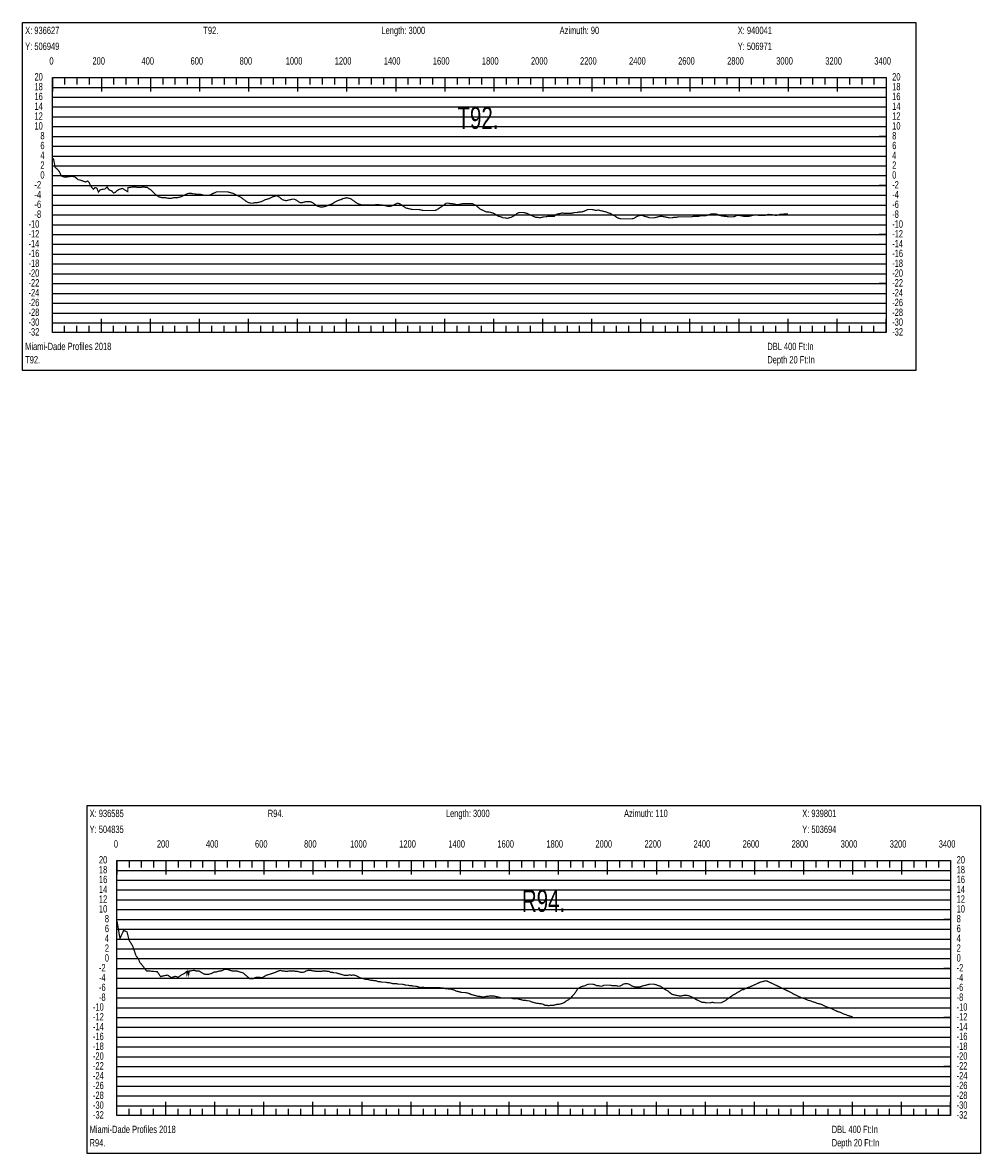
# Model space of a CAD drawing. Header units: inches. Extents: x 471865 to 538526, y 1054316 to 1102451.
# Tile 79 of 114: x 516486 to 520392, y 1062778 to 1067388. Entities that reach past the tile are written whole.
import ezdxf

# ---------------------------------------------------------------- set-up
doc = ezdxf.new("R2010")
doc.units = ezdxf.units.IN
doc.header["$MEASUREMENT"] = 0
for name, color, linetype in [('LABELS', 7, 'Continuous'), ('X_Gr1', 7, 'Continuous'), ('XSECTION', 7, 'Continuous')]:
    doc.layers.add(name, color=color, linetype=linetype)
doc.styles.get("Standard").update_dxf_attribs({"font": 'arial.ttf'})

msp = doc.modelspace()

# ---------------------------------------------------------------- linework, layer by layer
at = {"layer": 'X_Gr1', "color": 6, "linetype": 'Continuous', "lineweight": 18, "true_color": 0xff00ff, "transparency": 33554687, "const_width": 5}
for points in [[(516608.6, 1066830.8), (516608.6, 1066830.8), (516612.5, 1066832.1), (516619.1, 1066797.1), (516624.9, 1066793.8), (516636.3, 1066780.5), (516644, 1066763.2), (516657.5, 1066758.1), (516668.1, 1066759.1), (516686.9, 1066761.7), (516700.2, 1066758.9), (516712.5, 1066747.3), (516719, 1066747.2), (516730.3, 1066742.7), (516743.4, 1066738.6), (516752, 1066742.5), (516758.5, 1066734.8), (516763, 1066722.9), (516775.1, 1066708.6), (516781.2, 1066715.5), (516789.4, 1066713.5), (516795.2, 1066697.3), (516803, 1066706.6), (516813, 1066708.8), (516821.3, 1066709.2), (516830.5, 1066718.5), (516838.5, 1066706.6), (516849.8, 1066702.2), (516857.1, 1066693.7), (516862.1, 1066694.7), (516872.8, 1066704.1), (516882.5, 1066709.2), (516894.1, 1066712.1), (516904.1, 1066705.2), (516915.1, 1066698.9), (516915.8, 1066715.2), (516920.6, 1066715.9), (516925.5, 1066716.6), (516930.5, 1066717.3), (516935.8, 1066718.2), (516942, 1066718.2), (516948.3, 1066718.2), (516954.7, 1066716.2), (516961.2, 1066716.2), (516968, 1066716.2), (516974.5, 1066718.2), (516981, 1066718.2), (516987.9, 1066716.2), (516994.9, 1066716.2), (517002.2, 1066710.2), (517009.5, 1066706.2), (517017.1, 1066698.2), (517024.9, 1066690.2), (517032.7, 1066684.2), (517040.5, 1066678.2), (517048, 1066676.2), (517055.3, 1066674.2), (517062.6, 1066674.2), (517070.1, 1066674.2), (517077.9, 1066672.2), (517085.8, 1066672.2), (517093.7, 1066672.2), (517101.6, 1066674.2), (517109.2, 1066674.2), (517117.1, 1066674.2), (517124.9, 1066676.2), (517132.8, 1066678.2), (517140.5, 1066682.2), (517148.4, 1066686.2), (517156.7, 1066690.2), (517164.9, 1066692.2), (517172.9, 1066692.2), (517180.5, 1066690.2), (517187.8, 1066690.2), (517195.2, 1066688.2), (517202.7, 1066688.2), (517210.5, 1066688.2), (517218.4, 1066686.2), (517226.1, 1066684.2), (517233.8, 1066684.2), (517241.3, 1066684.2), (517248.8, 1066684.2), (517256.1, 1066688.2), (517263, 1066692.2), (517269.9, 1066694.2), (517276.9, 1066698.2), (517284.1, 1066698.2), (517291.7, 1066698.2), (517299.3, 1066698.2), (517307, 1066698.2), (517314.5, 1066698.2), (517321.9, 1066698.2), (517329.1, 1066696.2), (517336.5, 1066694.2), (517344.2, 1066692.2), (517352.1, 1066688.2), (517360, 1066684.2), (517368, 1066680.2), (517376, 1066676.2), (517384, 1066670.2), (517391.8, 1066664.2), (517399.6, 1066658.2), (517407.8, 1066654.2), (517416.3, 1066652.2), (517425.1, 1066652.2), (517433.9, 1066654.2), (517442.8, 1066654.2), (517451.5, 1066656.2), (517459.8, 1066658.2), (517467.7, 1066662.2), (517475.2, 1066666.2), (517482.7, 1066668.2), (517490.3, 1066670.2), (517498.2, 1066674.2), (517506.4, 1066678.2), (517514.6, 1066680.2), (517522.8, 1066682.2), (517530.9, 1066678.2), (517538.5, 1066672.2), (517545.7, 1066666.2), (517552.7, 1066664.2), (517560.2, 1066662.2), (517568.5, 1066664.2), (517577.3, 1066666.2), (517586.2, 1066668.2), (517594.7, 1066668.2), (517602.9, 1066664.2), (517610.9, 1066658.2), (517618.6, 1066654.2), (517626.1, 1066654.2), (517633.5, 1066656.2), (517641.6, 1066658.2), (517650.5, 1066658.2), (517659.7, 1066658.2), (517668.6, 1066654.2), (517676.9, 1066648.2), (517685.1, 1066642.2), (517693.3, 1066638.2), (517701.5, 1066636.2), (517709.4, 1066636.2), (517717.3, 1066638.2), (517725.3, 1066640.2), (517733.6, 1066644.2), (517742, 1066646.2), (517750.4, 1066650.2), (517758.8, 1066656.2), (517767.2, 1066660.2), (517775.6, 1066664.2), (517783.7, 1066666.2), (517791.8, 1066670.2), (517799.8, 1066672.2), (517807.9, 1066674.2), (517816.1, 1066672.2), (517824.2, 1066670.2), (517832.4, 1066664.2), (517840.7, 1066658.2), (517849, 1066652.2), (517857.2, 1066648.2), (517864.8, 1066646.2), (517872, 1066644.2), (517879.4, 1066644.2), (517887.1, 1066644.2), (517895.4, 1066644.2), (517904, 1066644.2), (517912.3, 1066644.2), (517920.3, 1066644.2), (517928.5, 1066646.2), (517936.8, 1066646.2), (517945.4, 1066644.2), (517954.1, 1066644.2), (517963.2, 1066642.2), (517972.5, 1066640.2), (517981.5, 1066638.2), (517990, 1066640.2), (517998.2, 1066644.2), (518006.3, 1066648.2), (518014.5, 1066652.2), (518023.1, 1066650.2), (518031.9, 1066644.2), (518040.7, 1066638.2), (518049.6, 1066632.2), (518058.6, 1066630.2), (518067.2, 1066628.2), (518075.7, 1066626.2), (518084.1, 1066626.2), (518092.9, 1066626.2), (518101.8, 1066626.2), (518110.8, 1066624.2), (518119.4, 1066622.2), (518127.7, 1066622.2), (518136.1, 1066622.2), (518144.4, 1066622.2), (518152.5, 1066622.2), (518160.5, 1066622.2), (518168.5, 1066622.2), (518176.9, 1066626.2), (518182.8, 1066630.1), (518188.7, 1066634), (518194.6, 1066637.8), (518200.5, 1066641.7), (518204.4, 1066644.2), (518213.2, 1066652.2), (518221.7, 1066652.2), (518230.2, 1066650.2), (518238.8, 1066650.2), (518247.3, 1066648.2), (518255.6, 1066646.2), (518263.9, 1066646.2), (518272.6, 1066648.2), (518281.6, 1066650.2), (518291, 1066650.2), (518300.6, 1066650.2), (518309.9, 1066650.2), (518319, 1066650.2), (518327.6, 1066646.2), (518335.7, 1066642.2), (518351.5, 1066628.2), (518357.4, 1066625.5), (518363.3, 1066622.8), (518369.2, 1066620.1), (518375.1, 1066617.4), (518377.7, 1066616.2), (518386.2, 1066616.2), (518394.6, 1066614.2), (518403.1, 1066612.2), (518411.6, 1066608.2), (518420, 1066602.2), (518428.3, 1066598.2), (518436.8, 1066596.2), (518445.5, 1066592.2), (518454.1, 1066592.2), (518462.6, 1066590.2), (518470.5, 1066592.2), (518477.7, 1066594.2), (518493.3, 1066602.2), (518502.4, 1066610.2), (518511.7, 1066614.2), (518520.4, 1066614.2), (518528.6, 1066614.2), (518536.1, 1066612.2), (518543.6, 1066610.2), (518551.8, 1066606.2), (518560.6, 1066602.2), (518569.6, 1066598.2), (518578.3, 1066594.2), (518587, 1066594.2), (518595.5, 1066592.2), (518603.5, 1066594.2), (518611.1, 1066596.2), (518618.8, 1066596.2), (518627.2, 1066598.2), (518636.1, 1066598.2), (518645.3, 1066598.2), (518654.4, 1066598.2), (518662.6, 1066606.2), (518668.5, 1066607.7), (518674.4, 1066609.1), (518680.3, 1066610.5), (518686.2, 1066611.9), (518687.4, 1066612.2), (518696.7, 1066610.2), (518705.6, 1066610.2), (518714.1, 1066610.2), (518722.2, 1066610.2), (518730.3, 1066612.2), (518738.9, 1066614.2), (518747.6, 1066614.2), (518756.3, 1066616.2), (518764.9, 1066616.2), (518773.4, 1066618.2), (518782.1, 1066622.2), (518791, 1066626.2), (518799.9, 1066626.2), (518808.5, 1066626.2), (518816.8, 1066624.2), (518825.1, 1066622.2), (518833.3, 1066624.2), (518841.5, 1066622.2), (518849.3, 1066620.2), (518857.4, 1066618.2), (518866, 1066616.2), (518874.8, 1066612.2), (518883.5, 1066610.2), (518892.1, 1066604.2), (518900.6, 1066600.2), (518909.2, 1066594.2), (518917.4, 1066590.2), (518925.4, 1066588.2), (518933.4, 1066588.2), (518942, 1066588.2), (518951.4, 1066588.2), (518961.2, 1066588.2), (518970.8, 1066588.2), (518979.8, 1066590.2), (518988.1, 1066596.2), (518996.3, 1066600.2), (519004.4, 1066602.2), (519013.1, 1066602.2), (519022.3, 1066598.2), (519032.1, 1066596.2), (519042.2, 1066592.2), (519052, 1066592.2), (519061.1, 1066592.2), (519069.4, 1066594.2), (519077.3, 1066596.2), (519085.5, 1066598.2), (519094.5, 1066598.2), (519104.3, 1066596.2), (519114.3, 1066594.2), (519124, 1066592.2), (519133.3, 1066592.2), (519142.1, 1066594.2), (519150.9, 1066594.2), (519159.8, 1066596.2), (519169, 1066596.2), (519178.6, 1066596.2), (519188, 1066596.2), (519197.1, 1066596.2), (519205.5, 1066596.2), (519213.4, 1066596.2), (519221.7, 1066598.2), (519230.7, 1066598.2), (519240.4, 1066598.2), (519250.2, 1066600.2), (519259.6, 1066600.2), (519268.5, 1066600.2), (519276.8, 1066602.2), (519285, 1066604.2), (519293.6, 1066608.2), (519302.4, 1066608.2), (519311.3, 1066608.2), (519319.8, 1066606.2), (519328.2, 1066602.2), (519336.6, 1066600.2), (519350.5, 1066598.2), (519355.5, 1066598.2), (519365.5, 1066596.2), (519374.9, 1066596.2), (519383.2, 1066596.2), (519390.9, 1066598.2), (519399, 1066602.2), (519408.1, 1066602.2), (519418.1, 1066600.2), (519428.1, 1066598.2), (519442.1, 1066598.2), (519446.4, 1066598.2), (519454.5, 1066600.2), (519462.5, 1066602.2), (519470.9, 1066604.2), (519479.4, 1066604.2), (519488.2, 1066602.2), (519497, 1066602.2), (519505.4, 1066602.2), (519512.9, 1066602.2), (519519.9, 1066604.2), (519527.9, 1066606.2), (519547.8, 1066604.2), (519558, 1066602.2), (519570.4, 1066604.2), (519574.1, 1066606.2), (519581.6, 1066606.2), (519594.4, 1066608.2), (519599.1, 1066608.2), (519607.6, 1066608.2)], [(516871.4, 1063724.8), (516871.4, 1063724.8), (516883.2, 1063654.2), (516898.5, 1063686.9), (516912.1, 1063680.4), (516920.4, 1063646.9), (516935.1, 1063623.3), (516949.2, 1063582.2), (516958.4, 1063571.2), (516963.7, 1063557.3), (516977.6, 1063540.4), (516992.1, 1063520.8), (517006.2, 1063520.8), (517019.2, 1063519.5), (517035.4, 1063518.6), (517048.8, 1063498.3), (517064, 1063502.3), (517077.9, 1063504.5), (517092.9, 1063494.1), (517107.9, 1063499.5), (517120.9, 1063495.8), (517132.5, 1063504.4), (517144.7, 1063510.3), (517155.2, 1063519.1), (517156.5, 1063507.4), (517160.3, 1063519.9), (517163.5, 1063506.9), (517165.4, 1063520.8), (517170.5, 1063521.6), (517175.7, 1063522.4), (517181.2, 1063523.6), (517187.1, 1063523.6), (517193.1, 1063521.6), (517199.2, 1063521.6), (517205.3, 1063521.6), (517211.5, 1063517.6), (517217.9, 1063513.6), (517224.3, 1063509.6), (517230.8, 1063507.6), (517237.4, 1063507.6), (517244.2, 1063507.6), (517251, 1063509.6), (517257.6, 1063511.6), (517264.2, 1063515.6), (517270.6, 1063517.6), (517277, 1063517.6), (517283.3, 1063519.6), (517289.5, 1063521.6), (517295.7, 1063521.6), (517301.9, 1063523.6), (517308.2, 1063527.6), (517314.6, 1063527.6), (517321.1, 1063527.6), (517327.4, 1063525.6), (517333.6, 1063523.6), (517339.8, 1063521.6), (517346, 1063521.6), (517352.1, 1063521.6), (517358.2, 1063521.6), (517364.7, 1063519.6), (517371.3, 1063517.6), (517378.2, 1063515.6), (517385.2, 1063513.6), (517392.1, 1063507.6), (517399, 1063501.6), (517405.9, 1063495.6), (517412.8, 1063489.6), (517419.7, 1063489.6), (517426.3, 1063489.6), (517432.9, 1063493.6), (517439.5, 1063495.6), (517446.1, 1063495.6), (517452.9, 1063495.6), (517459.5, 1063493.6), (517466.2, 1063495.6), (517472.8, 1063499.6), (517479.3, 1063503.6), (517485.7, 1063505.6), (517492.2, 1063507.6), (517498.6, 1063509.6), (517504.9, 1063511.6), (517511.2, 1063513.6), (517517.7, 1063515.6), (517524.2, 1063519.6), (517530.8, 1063521.6), (517537.4, 1063523.6), (517544.3, 1063521.6), (517551.5, 1063521.6), (517558.6, 1063519.6), (517565.7, 1063519.6), (517572.7, 1063521.6), (517579.6, 1063521.6), (517586.5, 1063521.6), (517593.4, 1063521.6), (517600.4, 1063519.6), (517607.4, 1063519.6), (517614.6, 1063517.6), (517621.8, 1063515.6), (517628.8, 1063515.6), (517635.8, 1063517.6), (517642.7, 1063521.6), (517649.6, 1063523.6), (517656.2, 1063523.6), (517662.8, 1063523.6), (517669.5, 1063521.6), (517676.4, 1063521.6), (517683.5, 1063519.6), (517690.3, 1063519.6), (517697.1, 1063519.6), (517703.8, 1063519.6), (517710.3, 1063521.6), (517716.7, 1063521.6), (517722.9, 1063521.6), (517729.3, 1063519.6), (517736, 1063519.6), (517743, 1063515.6), (517750.2, 1063515.6), (517757.5, 1063513.6), (517764.6, 1063513.6), (517771.6, 1063511.6), (517778.3, 1063509.6), (517785, 1063507.6), (517791.8, 1063505.6), (517798.7, 1063503.6), (517805.8, 1063503.6), (517813, 1063503.6), (517820.3, 1063505.6), (517827.6, 1063503.6), (517834.6, 1063505.6), (517841.3, 1063503.6), (517847.9, 1063501.6), (517854.9, 1063497.6), (517862.2, 1063493.6), (517869.5, 1063491.6), (517876.9, 1063489.6), (517884.2, 1063487.6), (517891.4, 1063487.6), (517898.5, 1063485.6), (517905.5, 1063483.6), (517912.7, 1063483.6), (517920.1, 1063481.6), (517927.8, 1063481.6), (517935.9, 1063477.6), (517944, 1063477.6), (517951.8, 1063475.6), (517959.3, 1063475.6), (517966.8, 1063475.6), (517974.2, 1063473.6), (517981.5, 1063473.6), (517988.8, 1063471.6), (517996.2, 1063469.6), (518003.8, 1063469.6), (518011.3, 1063469.6), (518018.8, 1063467.6), (518026.4, 1063467.6), (518034.2, 1063467.6), (518042.1, 1063465.6), (518049.9, 1063463.6), (518057.4, 1063463.6), (518064.7, 1063461.6), (518072.2, 1063461.6), (518079.9, 1063459.6), (518087.6, 1063459.6), (518095.4, 1063457.6), (518103, 1063455.6), (518110.3, 1063453.6), (518117.5, 1063455.6), (518124.8, 1063453.6), (518132.3, 1063453.6), (518140.4, 1063453.6), (518148.5, 1063453.6), (518156.4, 1063453.6), (518163.8, 1063453.6), (518170.8, 1063453.6), (518178.2, 1063453.6), (518186, 1063453.6), (518194, 1063451.6), (518202.1, 1063451.6), (518209.7, 1063449.6), (518217.1, 1063449.6), (518224.4, 1063447.6), (518231.6, 1063447.6), (518238.9, 1063445.6), (518246.1, 1063443.6), (518253.7, 1063439.6), (518261.8, 1063437.6), (518270, 1063435.6), (518277.7, 1063433.6), (518284.5, 1063433.6), (518291.5, 1063433.6), (518299.1, 1063431.6), (518307.1, 1063429.6), (518315.1, 1063425.6), (518322.8, 1063423.6), (518330.5, 1063421.6), (518337.8, 1063419.6), (518345, 1063417.6), (518352.5, 1063417.6), (518360.5, 1063415.6), (518368.8, 1063415.6), (518376.6, 1063417.6), (518383.6, 1063417.6), (518390.5, 1063419.6), (518397.9, 1063419.6), (518406.2, 1063419.6), (518415, 1063417.6), (518423.4, 1063415.6), (518431, 1063413.6), (518438.1, 1063411.6), (518445.1, 1063411.6), (518452, 1063411.6), (518459.1, 1063411.6), (518466.5, 1063411.6), (518474.3, 1063411.6), (518482.3, 1063409.6), (518490.1, 1063407.6), (518497.8, 1063407.6), (518505.7, 1063407.6), (518513.6, 1063405.6), (518521.5, 1063403.6), (518529.2, 1063401.6), (518536.8, 1063401.6), (518544.6, 1063399.6), (518552.4, 1063399.6), (518559.9, 1063395.6), (518567.2, 1063393.6), (518574.5, 1063391.6), (518581.7, 1063389.6), (518588.4, 1063389.6), (518594.9, 1063387.6), (518601.5, 1063387.6), (518608.6, 1063385.6), (518616.2, 1063381.6), (518623.6, 1063381.6), (518631, 1063379.6), (518638.1, 1063381.6), (518644.9, 1063381.6), (518651.9, 1063381.6), (518658.7, 1063383.6), (518666.2, 1063385.6), (518673.9, 1063385.6), (518681.6, 1063387.6), (518688.9, 1063389.6), (518696.1, 1063393.6), (518703.7, 1063399.6), (518711.4, 1063403.6), (518719.1, 1063409.6), (518726.7, 1063417.6), (518734.2, 1063425.6), (518741.7, 1063435.6), (518749.1, 1063447.6), (518756.6, 1063453.6), (518764.5, 1063457.6), (518772.4, 1063459.6), (518780.2, 1063461.6), (518787.5, 1063465.6), (518794.9, 1063467.6), (518802.4, 1063467.6), (518810.3, 1063467.6), (518818.7, 1063465.6), (518826.8, 1063461.6), (518834.4, 1063461.6), (518841.9, 1063459.6), (518849.2, 1063459.6), (518856.7, 1063463.6), (518864.6, 1063463.6), (518872.8, 1063463.6), (518881.2, 1063463.6), (518889.3, 1063461.6), (518897.5, 1063461.6), (518905.8, 1063461.6), (518914, 1063459.6), (518922, 1063459.6), (518929.3, 1063463.6), (518936.1, 1063467.6), (518943.5, 1063469.6), (518951.3, 1063469.6), (518959.7, 1063467.6), (518968.3, 1063461.6), (518977.4, 1063457.6), (518986.5, 1063455.6), (518995.1, 1063455.6), (519003.4, 1063455.6), (519011.6, 1063459.6), (519019.8, 1063461.6), (519035.6, 1063465.6), (519043.2, 1063467.6), (519051, 1063467.6), (519059.4, 1063467.6), (519068.5, 1063465.6), (519077.8, 1063461.6), (519086.9, 1063459.6), (519095, 1063453.6), (519102.8, 1063447.6), (519118.3, 1063439.6), (519126.8, 1063431.6), (519135.6, 1063425.6), (519144.7, 1063423.6), (519154.1, 1063421.6), (519163.3, 1063419.6), (519172.2, 1063419.6), (519180.2, 1063421.6), (519188.1, 1063421.6), (519196.3, 1063421.6), (519204.8, 1063419.6), (519213.8, 1063415.6), (519222.7, 1063411.6), (519231.5, 1063405.6), (519239.8, 1063401.6), (519248, 1063397.6), (519256.7, 1063393.6), (519265.3, 1063393.6), (519273.8, 1063391.6), (519282.1, 1063391.6), (519290.1, 1063391.6), (519298.4, 1063393.6), (519306.7, 1063391.6), (519315.5, 1063391.6), (519324.9, 1063391.6), (519334, 1063391.6), (519342.7, 1063395.6), (519350.7, 1063399.6), (519358.8, 1063405.6), (519367, 1063411.6), (519375.1, 1063417.6), (519383.7, 1063423.6), (519392.4, 1063427.6), (519401, 1063433.6), (519409.2, 1063437.6), (519417.1, 1063443.6), (519425.6, 1063445.6), (519434, 1063449.6), (519442.4, 1063453.6), (519450.5, 1063455.6), (519458.7, 1063459.6), (519467.6, 1063463.6), (519476.8, 1063467.6), (519485.5, 1063471.6), (519493.6, 1063475.6), (519501.4, 1063477.6), (519509.7, 1063479.6), (519518.3, 1063481.6), (519527.1, 1063477.6), (519535.9, 1063473.6), (519544.4, 1063469.6), (519553, 1063465.6), (519561.3, 1063461.6), (519569.9, 1063457.6), (519578.4, 1063453.6), (519586.6, 1063449.6), (519594.7, 1063445.6), (519602.6, 1063441.6), (519611.1, 1063437.6), (519619.9, 1063433.6), (519628.7, 1063427.6), (519637.6, 1063423.6), (519646.1, 1063419.6), (519654.6, 1063415.6), (519663, 1063411.6), (519671.7, 1063409.6), (519680.8, 1063405.6), (519689.9, 1063401.6), (519699.1, 1063399.6), (519708.1, 1063395.6), (519716.8, 1063393.6), (519725.5, 1063389.6), (519734, 1063387.6), (519742.2, 1063385.6), (519750.2, 1063381.6), (519758.4, 1063377.6), (519767.4, 1063373.6), (519776.2, 1063371.6), (519784.9, 1063367.6), (519793.5, 1063363.6), (519801.9, 1063359.6), (519810.2, 1063355.6), (519818.3, 1063353.6), (519826.5, 1063349.6), (519835, 1063345.6), (519843.4, 1063343.6), (519851.4, 1063339.6), (519859.2, 1063337.6), (519867.1, 1063335.6), (519870.4, 1063334.7)]]:
    msp.add_lwpolyline(points, dxfattribs=at)
at = {"layer": 'XSECTION', "color": 18, "linetype": 'Continuous', "true_color": 0x000000}
for points in [[(516486.4, 1067388.2), (520128.8, 1067388.2), (520128.8, 1065970.2), (516486.4, 1065970.2), (516486.4, 1067388.2)], [(516607.6, 1067164.2), (520007.6, 1067164.2), (520007.6, 1066124.2), (516607.6, 1066124.2), (516607.6, 1067164.2)], [(516607.6, 1067164.2), (516607.6, 1067107.8)], [(516607.6, 1067164.2), (516607.6, 1067107.8)], [(516607.6, 1067164.2), (516607.6, 1067136.2)], [(516607.6, 1067164.2), (516607.6, 1067136.2)], [(516657.6, 1067164.2), (516657.6, 1067136.2)], [(516707.6, 1067164.2), (516707.6, 1067136.2)], [(516757.6, 1067164.2), (516757.6, 1067136.2)], [(516807.6, 1067164.2), (516807.6, 1067107.8)], [(516807.6, 1067164.2), (516807.6, 1067136.2)], [(516857.6, 1067164.2), (516857.6, 1067136.2)], [(516907.6, 1067164.2), (516907.6, 1067136.2)], [(516957.6, 1067164.2), (516957.6, 1067136.2)], [(517007.6, 1067164.2), (517007.6, 1067107.8)], [(517007.6, 1067164.2), (517007.6, 1067136.2)], [(517057.6, 1067164.2), (517057.6, 1067136.2)], [(517107.6, 1067164.2), (517107.6, 1067136.2)], [(517157.6, 1067164.2), (517157.6, 1067136.2)], [(517207.6, 1067164.2), (517207.6, 1067107.8)], [(517207.6, 1067164.2), (517207.6, 1067136.2)], [(517257.6, 1067164.2), (517257.6, 1067136.2)], [(517307.6, 1067164.2), (517307.6, 1067136.2)], [(517357.6, 1067164.2), (517357.6, 1067136.2)], [(517407.6, 1067164.2), (517407.6, 1067107.8)], [(517407.6, 1067164.2), (517407.6, 1067136.2)], [(517457.6, 1067164.2), (517457.6, 1067136.2)], [(517507.6, 1067164.2), (517507.6, 1067136.2)], [(517557.6, 1067164.2), (517557.6, 1067136.2)], [(517607.6, 1067164.2), (517607.6, 1067107.8)], [(517607.6, 1067164.2), (517607.6, 1067136.2)], [(517657.6, 1067164.2), (517657.6, 1067136.2)], [(517707.6, 1067164.2), (517707.6, 1067136.2)], [(517757.6, 1067164.2), (517757.6, 1067136.2)], [(517807.6, 1067164.2), (517807.6, 1067107.8)], [(517807.6, 1067164.2), (517807.6, 1067136.2)], [(517857.6, 1067164.2), (517857.6, 1067136.2)], [(517907.6, 1067164.2), (517907.6, 1067136.2)], [(517957.6, 1067164.2), (517957.6, 1067136.2)], [(518007.6, 1067164.2), (518007.6, 1067107.8)], [(518007.6, 1067164.2), (518007.6, 1067136.2)], [(518057.6, 1067164.2), (518057.6, 1067136.2)], [(518107.6, 1067164.2), (518107.6, 1067136.2)], [(518157.6, 1067164.2), (518157.6, 1067136.2)], [(518207.6, 1067164.2), (518207.6, 1067107.8)], [(518207.6, 1067164.2), (518207.6, 1067136.2)], [(518257.6, 1067164.2), (518257.6, 1067136.2)], [(518307.6, 1067164.2), (518307.6, 1067136.2)], [(518357.6, 1067164.2), (518357.6, 1067136.2)], [(518407.6, 1067164.2), (518407.6, 1067107.8)], [(518407.6, 1067164.2), (518407.6, 1067136.2)], [(518457.6, 1067164.2), (518457.6, 1067136.2)], [(518507.6, 1067164.2), (518507.6, 1067136.2)], [(518557.6, 1067164.2), (518557.6, 1067136.2)], [(518607.6, 1067164.2), (518607.6, 1067107.8)], [(518607.6, 1067164.2), (518607.6, 1067136.2)], [(518657.6, 1067164.2), (518657.6, 1067136.2)], [(518707.6, 1067164.2), (518707.6, 1067136.2)], [(518757.6, 1067164.2), (518757.6, 1067136.2)], [(518807.6, 1067164.2), (518807.6, 1067107.8)], [(518807.6, 1067164.2), (518807.6, 1067136.2)], [(518857.6, 1067164.2), (518857.6, 1067136.2)], [(518907.6, 1067164.2), (518907.6, 1067136.2)], [(518957.6, 1067164.2), (518957.6, 1067136.2)], [(519007.6, 1067164.2), (519007.6, 1067107.8)], [(519007.6, 1067164.2), (519007.6, 1067136.2)], [(519057.6, 1067164.2), (519057.6, 1067136.2)], [(519107.6, 1067164.2), (519107.6, 1067136.2)], [(519157.6, 1067164.2), (519157.6, 1067136.2)], [(519207.6, 1067164.2), (519207.6, 1067107.8)], [(519207.6, 1067164.2), (519207.6, 1067136.2)], [(519257.6, 1067164.2), (519257.6, 1067136.2)], [(519307.6, 1067164.2), (519307.6, 1067136.2)], [(519357.6, 1067164.2), (519357.6, 1067136.2)], [(519407.6, 1067164.2), (519407.6, 1067107.8)], [(519407.6, 1067164.2), (519407.6, 1067136.2)], [(519457.6, 1067164.2), (519457.6, 1067136.2)], [(519507.6, 1067164.2), (519507.6, 1067136.2)], [(519557.6, 1067164.2), (519557.6, 1067136.2)], [(519607.6, 1067164.2), (519607.6, 1067107.8)], [(519607.6, 1067164.2), (519607.6, 1067136.2)], [(519657.6, 1067164.2), (519657.6, 1067136.2)], [(519707.6, 1067164.2), (519707.6, 1067136.2)], [(519757.6, 1067164.2), (519757.6, 1067136.2)], [(519807.6, 1067164.2), (519807.6, 1067107.8)], [(519807.6, 1067164.2), (519807.6, 1067136.2)], [(519857.6, 1067164.2), (519857.6, 1067136.2)], [(519907.6, 1067164.2), (519907.6, 1067136.2)], [(519957.6, 1067164.2), (519957.6, 1067136.2)], [(520007.6, 1067164.2), (520007.6, 1067107.8)], [(520007.6, 1067164.2), (520007.6, 1067136.2)], [(516607.6, 1066924.2), (516635.6, 1066924.2)], [(520007.6, 1066924.2), (519979.6, 1066924.2)], [(516607.6, 1066724.2), (516635.6, 1066724.2)], [(520007.6, 1066724.2), (519979.6, 1066724.2)], [(516607.6, 1066524.2), (516635.6, 1066524.2)], [(520007.6, 1066524.2), (519979.6, 1066524.2)], [(516607.6, 1066324.2), (516635.6, 1066324.2)], [(520007.6, 1066324.2), (519979.6, 1066324.2)], [(516607.6, 1066124.2), (516607.6, 1066180.6)], [(516607.6, 1066124.2), (516607.6, 1066180.6)], [(516807.6, 1066124.2), (516807.6, 1066180.6)], [(517007.6, 1066124.2), (517007.6, 1066180.6)], [(517207.6, 1066124.2), (517207.6, 1066180.6)], [(517407.6, 1066124.2), (517407.6, 1066180.6)], [(517607.6, 1066124.2), (517607.6, 1066180.6)], [(517807.6, 1066124.2), (517807.6, 1066180.6)], [(518007.6, 1066124.2), (518007.6, 1066180.6)], [(518207.6, 1066124.2), (518207.6, 1066180.6)], [(518407.6, 1066124.2), (518407.6, 1066180.6)], [(518607.6, 1066124.2), (518607.6, 1066180.6)], [(518807.6, 1066124.2), (518807.6, 1066180.6)], [(519007.6, 1066124.2), (519007.6, 1066180.6)], [(519207.6, 1066124.2), (519207.6, 1066180.6)], [(519407.6, 1066124.2), (519407.6, 1066180.6)], [(519607.6, 1066124.2), (519607.6, 1066180.6)], [(519807.6, 1066124.2), (519807.6, 1066180.6)], [(520007.6, 1066124.2), (520007.6, 1066180.6)], [(516607.6, 1066124.2), (516607.6, 1066152.2)], [(516607.6, 1066124.2), (516607.6, 1066152.2)], [(516657.6, 1066124.2), (516657.6, 1066152.2)], [(516707.6, 1066124.2), (516707.6, 1066152.2)], [(516757.6, 1066124.2), (516757.6, 1066152.2)], [(516807.6, 1066124.2), (516807.6, 1066152.2)], [(516857.6, 1066124.2), (516857.6, 1066152.2)], [(516907.6, 1066124.2), (516907.6, 1066152.2)], [(516957.6, 1066124.2), (516957.6, 1066152.2)], [(517007.6, 1066124.2), (517007.6, 1066152.2)], [(517057.6, 1066124.2), (517057.6, 1066152.2)], [(517107.6, 1066124.2), (517107.6, 1066152.2)], [(517157.6, 1066124.2), (517157.6, 1066152.2)], [(517207.6, 1066124.2), (517207.6, 1066152.2)], [(517257.6, 1066124.2), (517257.6, 1066152.2)], [(517307.6, 1066124.2), (517307.6, 1066152.2)], [(517357.6, 1066124.2), (517357.6, 1066152.2)], [(517407.6, 1066124.2), (517407.6, 1066152.2)], [(517457.6, 1066124.2), (517457.6, 1066152.2)], [(517507.6, 1066124.2), (517507.6, 1066152.2)], [(517557.6, 1066124.2), (517557.6, 1066152.2)], [(517607.6, 1066124.2), (517607.6, 1066152.2)], [(517657.6, 1066124.2), (517657.6, 1066152.2)], [(517707.6, 1066124.2), (517707.6, 1066152.2)], [(517757.6, 1066124.2), (517757.6, 1066152.2)], [(517807.6, 1066124.2), (517807.6, 1066152.2)], [(517857.6, 1066124.2), (517857.6, 1066152.2)], [(517907.6, 1066124.2), (517907.6, 1066152.2)], [(517957.6, 1066124.2), (517957.6, 1066152.2)], [(518007.6, 1066124.2), (518007.6, 1066152.2)], [(518057.6, 1066124.2), (518057.6, 1066152.2)], [(518107.6, 1066124.2), (518107.6, 1066152.2)], [(518157.6, 1066124.2), (518157.6, 1066152.2)], [(518207.6, 1066124.2), (518207.6, 1066152.2)], [(518257.6, 1066124.2), (518257.6, 1066152.2)], [(518307.6, 1066124.2), (518307.6, 1066152.2)], [(518357.6, 1066124.2), (518357.6, 1066152.2)], [(518407.6, 1066124.2), (518407.6, 1066152.2)], [(518457.6, 1066124.2), (518457.6, 1066152.2)], [(518507.6, 1066124.2), (518507.6, 1066152.2)], [(518557.6, 1066124.2), (518557.6, 1066152.2)], [(518607.6, 1066124.2), (518607.6, 1066152.2)], [(518657.6, 1066124.2), (518657.6, 1066152.2)], [(518707.6, 1066124.2), (518707.6, 1066152.2)], [(518757.6, 1066124.2), (518757.6, 1066152.2)], [(518807.6, 1066124.2), (518807.6, 1066152.2)], [(518857.6, 1066124.2), (518857.6, 1066152.2)], [(518907.6, 1066124.2), (518907.6, 1066152.2)], [(518957.6, 1066124.2), (518957.6, 1066152.2)], [(519007.6, 1066124.2), (519007.6, 1066152.2)], [(519057.6, 1066124.2), (519057.6, 1066152.2)], [(519107.6, 1066124.2), (519107.6, 1066152.2)], [(519157.6, 1066124.2), (519157.6, 1066152.2)], [(519207.6, 1066124.2), (519207.6, 1066152.2)], [(519257.6, 1066124.2), (519257.6, 1066152.2)], [(519307.6, 1066124.2), (519307.6, 1066152.2)], [(519357.6, 1066124.2), (519357.6, 1066152.2)], [(519407.6, 1066124.2), (519407.6, 1066152.2)], [(519457.6, 1066124.2), (519457.6, 1066152.2)], [(519507.6, 1066124.2), (519507.6, 1066152.2)], [(519557.6, 1066124.2), (519557.6, 1066152.2)], [(519607.6, 1066124.2), (519607.6, 1066152.2)], [(519657.6, 1066124.2), (519657.6, 1066152.2)], [(519707.6, 1066124.2), (519707.6, 1066152.2)], [(519757.6, 1066124.2), (519757.6, 1066152.2)], [(519807.6, 1066124.2), (519807.6, 1066152.2)], [(519857.6, 1066124.2), (519857.6, 1066152.2)], [(519907.6, 1066124.2), (519907.6, 1066152.2)], [(519957.6, 1066124.2), (519957.6, 1066152.2)], [(520007.6, 1066124.2), (520007.6, 1066152.2)], [(516749.2, 1064195.6), (520391.6, 1064195.6), (520391.6, 1062777.6), (516749.2, 1062777.6), (516749.2, 1064195.6)], [(516870.4, 1063971.6), (520270.4, 1063971.6), (520270.4, 1062931.6), (516870.4, 1062931.6), (516870.4, 1063971.6)], [(516870.4, 1063971.6), (516870.4, 1063915.2)], [(516870.4, 1063971.6), (516870.4, 1063915.2)], [(516870.4, 1063971.6), (516870.4, 1063943.6)], [(516870.4, 1063971.6), (516870.4, 1063943.6)], [(516920.4, 1063971.6), (516920.4, 1063943.6)], [(516970.4, 1063971.6), (516970.4, 1063943.6)], [(517020.4, 1063971.6), (517020.4, 1063943.6)], [(517070.4, 1063971.6), (517070.4, 1063915.2)], [(517070.4, 1063971.6), (517070.4, 1063943.6)], [(517120.4, 1063971.6), (517120.4, 1063943.6)], [(517170.4, 1063971.6), (517170.4, 1063943.6)], [(517220.4, 1063971.6), (517220.4, 1063943.6)], [(517270.4, 1063971.6), (517270.4, 1063915.2)], [(517270.4, 1063971.6), (517270.4, 1063943.6)], [(517320.4, 1063971.6), (517320.4, 1063943.6)], [(517370.4, 1063971.6), (517370.4, 1063943.6)], [(517420.4, 1063971.6), (517420.4, 1063943.6)], [(517470.4, 1063971.6), (517470.4, 1063915.2)], [(517470.4, 1063971.6), (517470.4, 1063943.6)], [(517520.4, 1063971.6), (517520.4, 1063943.6)], [(517570.4, 1063971.6), (517570.4, 1063943.6)], [(517620.4, 1063971.6), (517620.4, 1063943.6)], [(517670.4, 1063971.6), (517670.4, 1063915.2)], [(517670.4, 1063971.6), (517670.4, 1063943.6)], [(517720.4, 1063971.6), (517720.4, 1063943.6)], [(517770.4, 1063971.6), (517770.4, 1063943.6)], [(517820.4, 1063971.6), (517820.4, 1063943.6)], [(517870.4, 1063971.6), (517870.4, 1063915.2)], [(517870.4, 1063971.6), (517870.4, 1063943.6)], [(517920.4, 1063971.6), (517920.4, 1063943.6)], [(517970.4, 1063971.6), (517970.4, 1063943.6)], [(518020.4, 1063971.6), (518020.4, 1063943.6)], [(518070.4, 1063971.6), (518070.4, 1063915.2)], [(518070.4, 1063971.6), (518070.4, 1063943.6)], [(518120.4, 1063971.6), (518120.4, 1063943.6)], [(518170.4, 1063971.6), (518170.4, 1063943.6)], [(518220.4, 1063971.6), (518220.4, 1063943.6)], [(518270.4, 1063971.6), (518270.4, 1063915.2)], [(518270.4, 1063971.6), (518270.4, 1063943.6)], [(518320.4, 1063971.6), (518320.4, 1063943.6)], [(518370.4, 1063971.6), (518370.4, 1063943.6)], [(518420.4, 1063971.6), (518420.4, 1063943.6)], [(518470.4, 1063971.6), (518470.4, 1063915.2)], [(518470.4, 1063971.6), (518470.4, 1063943.6)], [(518520.4, 1063971.6), (518520.4, 1063943.6)], [(518570.4, 1063971.6), (518570.4, 1063943.6)], [(518620.4, 1063971.6), (518620.4, 1063943.6)], [(518670.4, 1063971.6), (518670.4, 1063915.2)], [(518670.4, 1063971.6), (518670.4, 1063943.6)], [(518720.4, 1063971.6), (518720.4, 1063943.6)], [(518770.4, 1063971.6), (518770.4, 1063943.6)], [(518820.4, 1063971.6), (518820.4, 1063943.6)], [(518870.4, 1063971.6), (518870.4, 1063915.2)], [(518870.4, 1063971.6), (518870.4, 1063943.6)], [(518920.4, 1063971.6), (518920.4, 1063943.6)], [(518970.4, 1063971.6), (518970.4, 1063943.6)], [(519020.4, 1063971.6), (519020.4, 1063943.6)], [(519070.4, 1063971.6), (519070.4, 1063915.2)], [(519070.4, 1063971.6), (519070.4, 1063943.6)], [(519120.4, 1063971.6), (519120.4, 1063943.6)], [(519170.4, 1063971.6), (519170.4, 1063943.6)], [(519220.4, 1063971.6), (519220.4, 1063943.6)], [(519270.4, 1063971.6), (519270.4, 1063915.2)], [(519270.4, 1063971.6), (519270.4, 1063943.6)], [(519320.4, 1063971.6), (519320.4, 1063943.6)], [(519370.4, 1063971.6), (519370.4, 1063943.6)], [(519420.4, 1063971.6), (519420.4, 1063943.6)], [(519470.4, 1063971.6), (519470.4, 1063915.2)], [(519470.4, 1063971.6), (519470.4, 1063943.6)], [(519520.4, 1063971.6), (519520.4, 1063943.6)], [(519570.4, 1063971.6), (519570.4, 1063943.6)], [(519620.4, 1063971.6), (519620.4, 1063943.6)], [(519670.4, 1063971.6), (519670.4, 1063915.2)], [(519670.4, 1063971.6), (519670.4, 1063943.6)], [(519720.4, 1063971.6), (519720.4, 1063943.6)], [(519770.4, 1063971.6), (519770.4, 1063943.6)], [(519820.4, 1063971.6), (519820.4, 1063943.6)], [(519870.4, 1063971.6), (519870.4, 1063915.2)], [(519870.4, 1063971.6), (519870.4, 1063943.6)], [(519920.4, 1063971.6), (519920.4, 1063943.6)], [(519970.4, 1063971.6), (519970.4, 1063943.6)], [(520020.4, 1063971.6), (520020.4, 1063943.6)], [(520070.4, 1063971.6), (520070.4, 1063915.2)], [(520070.4, 1063971.6), (520070.4, 1063943.6)], [(520120.4, 1063971.6), (520120.4, 1063943.6)], [(520170.4, 1063971.6), (520170.4, 1063943.6)], [(520220.4, 1063971.6), (520220.4, 1063943.6)], [(520270.4, 1063971.6), (520270.4, 1063915.2)], [(520270.4, 1063971.6), (520270.4, 1063943.6)], [(516870.4, 1063731.6), (516898.4, 1063731.6)], [(520270.4, 1063731.6), (520242.4, 1063731.6)], [(516870.4, 1063531.6), (516898.4, 1063531.6)], [(520270.4, 1063531.6), (520242.4, 1063531.6)], [(516870.4, 1063331.6), (516898.4, 1063331.6)], [(520270.4, 1063331.6), (520242.4, 1063331.6)], [(516870.4, 1063131.6), (516898.4, 1063131.6)], [(520270.4, 1063131.6), (520242.4, 1063131.6)], [(516870.4, 1062931.6), (516870.4, 1062988)], [(516870.4, 1062931.6), (516870.4, 1062988)], [(517070.4, 1062931.6), (517070.4, 1062988)], [(517270.4, 1062931.6), (517270.4, 1062988)], [(517470.4, 1062931.6), (517470.4, 1062988)], [(517670.4, 1062931.6), (517670.4, 1062988)], [(517870.4, 1062931.6), (517870.4, 1062988)], [(518070.4, 1062931.6), (518070.4, 1062988)], [(518270.4, 1062931.6), (518270.4, 1062988)], [(518470.4, 1062931.6), (518470.4, 1062988)], [(518670.4, 1062931.6), (518670.4, 1062988)], [(518870.4, 1062931.6), (518870.4, 1062988)], [(519070.4, 1062931.6), (519070.4, 1062988)], [(519270.4, 1062931.6), (519270.4, 1062988)], [(519470.4, 1062931.6), (519470.4, 1062988)], [(519670.4, 1062931.6), (519670.4, 1062988)], [(519870.4, 1062931.6), (519870.4, 1062988)], [(520070.4, 1062931.6), (520070.4, 1062988)], [(520270.4, 1062931.6), (520270.4, 1062988)], [(516870.4, 1062931.6), (516870.4, 1062959.6)], [(516870.4, 1062931.6), (516870.4, 1062959.6)], [(516920.4, 1062931.6), (516920.4, 1062959.6)], [(516970.4, 1062931.6), (516970.4, 1062959.6)], [(517020.4, 1062931.6), (517020.4, 1062959.6)], [(517070.4, 1062931.6), (517070.4, 1062959.6)], [(517120.4, 1062931.6), (517120.4, 1062959.6)], [(517170.4, 1062931.6), (517170.4, 1062959.6)], [(517220.4, 1062931.6), (517220.4, 1062959.6)], [(517270.4, 1062931.6), (517270.4, 1062959.6)], [(517320.4, 1062931.6), (517320.4, 1062959.6)], [(517370.4, 1062931.6), (517370.4, 1062959.6)], [(517420.4, 1062931.6), (517420.4, 1062959.6)], [(517470.4, 1062931.6), (517470.4, 1062959.6)], [(517520.4, 1062931.6), (517520.4, 1062959.6)], [(517570.4, 1062931.6), (517570.4, 1062959.6)], [(517620.4, 1062931.6), (517620.4, 1062959.6)], [(517670.4, 1062931.6), (517670.4, 1062959.6)], [(517720.4, 1062931.6), (517720.4, 1062959.6)], [(517770.4, 1062931.6), (517770.4, 1062959.6)], [(517820.4, 1062931.6), (517820.4, 1062959.6)], [(517870.4, 1062931.6), (517870.4, 1062959.6)], [(517920.4, 1062931.6), (517920.4, 1062959.6)], [(517970.4, 1062931.6), (517970.4, 1062959.6)], [(518020.4, 1062931.6), (518020.4, 1062959.6)], [(518070.4, 1062931.6), (518070.4, 1062959.6)], [(518120.4, 1062931.6), (518120.4, 1062959.6)], [(518170.4, 1062931.6), (518170.4, 1062959.6)], [(518220.4, 1062931.6), (518220.4, 1062959.6)], [(518270.4, 1062931.6), (518270.4, 1062959.6)], [(518320.4, 1062931.6), (518320.4, 1062959.6)], [(518370.4, 1062931.6), (518370.4, 1062959.6)], [(518420.4, 1062931.6), (518420.4, 1062959.6)], [(518470.4, 1062931.6), (518470.4, 1062959.6)], [(518520.4, 1062931.6), (518520.4, 1062959.6)], [(518570.4, 1062931.6), (518570.4, 1062959.6)], [(518620.4, 1062931.6), (518620.4, 1062959.6)], [(518670.4, 1062931.6), (518670.4, 1062959.6)], [(518720.4, 1062931.6), (518720.4, 1062959.6)], [(518770.4, 1062931.6), (518770.4, 1062959.6)], [(518820.4, 1062931.6), (518820.4, 1062959.6)], [(518870.4, 1062931.6), (518870.4, 1062959.6)], [(518920.4, 1062931.6), (518920.4, 1062959.6)], [(518970.4, 1062931.6), (518970.4, 1062959.6)], [(519020.4, 1062931.6), (519020.4, 1062959.6)], [(519070.4, 1062931.6), (519070.4, 1062959.6)], [(519120.4, 1062931.6), (519120.4, 1062959.6)], [(519170.4, 1062931.6), (519170.4, 1062959.6)], [(519220.4, 1062931.6), (519220.4, 1062959.6)], [(519270.4, 1062931.6), (519270.4, 1062959.6)], [(519320.4, 1062931.6), (519320.4, 1062959.6)], [(519370.4, 1062931.6), (519370.4, 1062959.6)], [(519420.4, 1062931.6), (519420.4, 1062959.6)], [(519470.4, 1062931.6), (519470.4, 1062959.6)], [(519520.4, 1062931.6), (519520.4, 1062959.6)], [(519570.4, 1062931.6), (519570.4, 1062959.6)], [(519620.4, 1062931.6), (519620.4, 1062959.6)], [(519670.4, 1062931.6), (519670.4, 1062959.6)], [(519720.4, 1062931.6), (519720.4, 1062959.6)], [(519770.4, 1062931.6), (519770.4, 1062959.6)], [(519820.4, 1062931.6), (519820.4, 1062959.6)], [(519870.4, 1062931.6), (519870.4, 1062959.6)], [(519920.4, 1062931.6), (519920.4, 1062959.6)], [(519970.4, 1062931.6), (519970.4, 1062959.6)], [(520020.4, 1062931.6), (520020.4, 1062959.6)], [(520070.4, 1062931.6), (520070.4, 1062959.6)], [(520120.4, 1062931.6), (520120.4, 1062959.6)], [(520170.4, 1062931.6), (520170.4, 1062959.6)], [(520220.4, 1062931.6), (520220.4, 1062959.6)], [(520270.4, 1062931.6), (520270.4, 1062959.6)]]:
    msp.add_lwpolyline(points, dxfattribs=at)
at = {"layer": 'XSECTION', "color": 18, "true_color": 0x000000}
for points in [[(516607.6, 1067124.2), (520007.6, 1067124.2)], [(516607.6, 1067084.2), (520007.6, 1067084.2)], [(516607.6, 1067044.2), (520007.6, 1067044.2)], [(516607.6, 1067004.2), (520007.6, 1067004.2)], [(516607.6, 1066964.2), (520007.6, 1066964.2)], [(516607.6, 1066924.2), (520007.6, 1066924.2)], [(516607.6, 1066884.2), (520007.6, 1066884.2)], [(516607.6, 1066844.2), (520007.6, 1066844.2)], [(516607.6, 1066804.2), (520007.6, 1066804.2)], [(516607.6, 1066764.2), (520007.6, 1066764.2)], [(516607.6, 1066724.2), (520007.6, 1066724.2)], [(516607.6, 1066684.2), (520007.6, 1066684.2)], [(516607.6, 1066644.2), (520007.6, 1066644.2)], [(516607.6, 1066604.2), (520007.6, 1066604.2)], [(516607.6, 1066564.2), (520007.6, 1066564.2)], [(516607.6, 1066524.2), (520007.6, 1066524.2)], [(516607.6, 1066484.2), (520007.6, 1066484.2)], [(516607.6, 1066444.2), (520007.6, 1066444.2)], [(516607.6, 1066404.2), (520007.6, 1066404.2)], [(516607.6, 1066364.2), (520007.6, 1066364.2)], [(516607.6, 1066324.2), (520007.6, 1066324.2)], [(516607.6, 1066284.2), (520007.6, 1066284.2)], [(516607.6, 1066244.2), (520007.6, 1066244.2)], [(516607.6, 1066204.2), (520007.6, 1066204.2)], [(516607.6, 1066164.2), (520007.6, 1066164.2)], [(516870.4, 1063931.6), (520270.4, 1063931.6)], [(516870.4, 1063891.6), (520270.4, 1063891.6)], [(516870.4, 1063851.6), (520270.4, 1063851.6)], [(516870.4, 1063811.6), (520270.4, 1063811.6)], [(516870.4, 1063771.6), (520270.4, 1063771.6)], [(516870.4, 1063731.6), (520270.4, 1063731.6)], [(516870.4, 1063691.6), (520270.4, 1063691.6)], [(516870.4, 1063651.6), (520270.4, 1063651.6)], [(516870.4, 1063611.6), (520270.4, 1063611.6)], [(516870.4, 1063571.6), (520270.4, 1063571.6)], [(516870.4, 1063531.6), (520270.4, 1063531.6)], [(516870.4, 1063491.6), (520270.4, 1063491.6)], [(516870.4, 1063451.6), (520270.4, 1063451.6)], [(516870.4, 1063411.6), (520270.4, 1063411.6)], [(516870.4, 1063371.6), (520270.4, 1063371.6)], [(516870.4, 1063331.6), (520270.4, 1063331.6)], [(516870.4, 1063291.6), (520270.4, 1063291.6)], [(516870.4, 1063251.6), (520270.4, 1063251.6)], [(516870.4, 1063211.6), (520270.4, 1063211.6)], [(516870.4, 1063171.6), (520270.4, 1063171.6)], [(516870.4, 1063131.6), (520270.4, 1063131.6)], [(516870.4, 1063091.6), (520270.4, 1063091.6)], [(516870.4, 1063051.6), (520270.4, 1063051.6)], [(516870.4, 1063011.6), (520270.4, 1063011.6)], [(516870.4, 1062971.6), (520270.4, 1062971.6)]]:
    msp.add_lwpolyline(points, dxfattribs=at)

# ---------------------------------------------------------------- texts
at = {"layer": 'LABELS', "color": 18, "true_color": 0x000000, "width": 0.666667}
for s, height, p in [('X: 936627', 30, (516496.8, 1067341.4)), ('T92.', 30, (517223.2, 1067341.4)), ('Length: 3000', 30, (517949.6, 1067341.4)), ('Azimuth: 90', 30, (518676, 1067341.4)), ('X: 940041', 30, (519402.4, 1067341.4)), ('Y: 506949', 30, (516496.8, 1067276.6)), ('Y: 506971', 30, (519402.4, 1067276.6)), ('0', 30, (516595.6, 1067217)), ('0', 30, (516595.6, 1067217)), ('200', 30, (516771.2, 1067217)), ('400', 30, (516971.2, 1067217)), ('600', 30, (517171.2, 1067217)), ('800', 30, (517371.2, 1067217)), ('1000', 30, (517559.2, 1067217)), ('1200', 30, (517759.2, 1067217)), ('1400', 30, (517959.2, 1067217)), ('1600', 30, (518159.2, 1067217)), ('1800', 30, (518359.2, 1067217)), ('2000', 30, (518559.2, 1067217)), ('2200', 30, (518759.2, 1067217)), ('2400', 30, (518959.2, 1067217)), ('2600', 30, (519159.2, 1067217)), ('2800', 30, (519359.2, 1067217)), ('3000', 30, (519559.2, 1067217)), ('3200', 30, (519759.2, 1067217)), ('3400', 30, (519959.2, 1067217)), ('20', 30, (516534.8, 1067152.2)), ('20', 30, (520032, 1067152.2)), ('18', 30, (516534.8, 1067112.2)), ('18', 30, (520032, 1067112.2)), ('16', 30, (516534.8, 1067072.2)), ('16', 30, (520032, 1067072.2)), ('14', 30, (516534.8, 1067032.2)), ('T92.', 90, (518259.2, 1066955)), ('14', 30, (520032, 1067032.2)), ('12', 30, (516534.8, 1066992.2)), ('12', 30, (520032, 1066992.2)), ('10', 30, (516534.8, 1066952.2)), ('10', 30, (520032, 1066952.2)), ('8', 30, (516558.8, 1066912.2)), ('8', 30, (520032, 1066912.2)), ('4', 30, (516558.8, 1066832.2)), ('6', 30, (516558.8, 1066872.2)), ('4', 30, (520032, 1066832.2)), ('6', 30, (520032, 1066872.2)), ('2', 30, (516558.8, 1066792.2)), ('2', 30, (520032, 1066792.2)), ('0', 30, (516558.8, 1066752.2)), ('0', 30, (520032, 1066752.2)), ('-2', 30, (516534.8, 1066712.2)), ('-2', 30, (520032, 1066712.2)), ('-4', 30, (516534.8, 1066672.2)), ('-4', 30, (520032, 1066672.2)), ('-6', 30, (516534.8, 1066632.2)), ('-6', 30, (520032, 1066632.2)), ('-10', 30, (516510.4, 1066552.2)), ('-8', 30, (516534.8, 1066592.2)), ('-8', 30, (520032, 1066592.2)), ('-10', 30, (520032, 1066552.2)), ('-12', 30, (516510.4, 1066512.2)), ('-12', 30, (520032, 1066512.2)), ('-14', 30, (516510.4, 1066472.2)), ('-14', 30, (520032, 1066472.2)), ('-16', 30, (516510.4, 1066432.2)), ('-16', 30, (520032, 1066432.2)), ('-18', 30, (516510.4, 1066392.2)), ('-18', 30, (520032, 1066392.2)), ('-20', 30, (516510.4, 1066352.2)), ('-20', 30, (520032, 1066352.2)), ('-22', 30, (516510.4, 1066312.2)), ('-22', 30, (520032, 1066312.2)), ('-24', 30, (516510.4, 1066272.2)), ('-26', 30, (516510.4, 1066232.2)), ('-24', 30, (520032, 1066272.2)), ('-26', 30, (520032, 1066232.2)), ('-28', 30, (516510.4, 1066192.2)), ('-28', 30, (520032, 1066192.2)), ('-30', 30, (516510.4, 1066152.2)), ('-30', 30, (520032, 1066152.2)), ('-32', 30, (516510.4, 1066112.2)), ('-32', 30, (520032, 1066112.2)), ('Miami-Dade Profiles 2018', 30, (516496.8, 1066053)), ('DBL 400 Ft:In', 30, (519522.8, 1066053)), ('T92.', 30, (516496.8, 1065998.6)), ('Depth 20 Ft:In', 30, (519522.8, 1065998.6)), ('X: 936585', 30, (516759.6, 1064148.8)), ('R94.', 30, (517486, 1064148.8)), ('Length: 3000', 30, (518212.4, 1064148.8)), ('Azimuth: 110', 30, (518938.8, 1064148.8)), ('X: 939801', 30, (519665.2, 1064148.8)), ('Y: 504835', 30, (516759.6, 1064084)), ('Y: 503694', 30, (519665.2, 1064084)), ('0', 30, (516858.4, 1064024.4)), ('0', 30, (516858.4, 1064024.4)), ('200', 30, (517034, 1064024.4)), ('400', 30, (517234, 1064024.4)), ('600', 30, (517434, 1064024.4)), ('800', 30, (517634, 1064024.4)), ('1000', 30, (517822, 1064024.4)), ('1200', 30, (518022, 1064024.4)), ('1400', 30, (518222, 1064024.4)), ('1600', 30, (518422, 1064024.4)), ('1800', 30, (518622, 1064024.4)), ('2000', 30, (518822, 1064024.4)), ('2200', 30, (519022, 1064024.4)), ('2400', 30, (519222, 1064024.4)), ('2600', 30, (519422, 1064024.4)), ('2800', 30, (519622, 1064024.4)), ('3000', 30, (519822, 1064024.4)), ('3200', 30, (520022, 1064024.4)), ('3400', 30, (520222, 1064024.4)), ('20', 30, (516797.6, 1063959.6)), ('20', 30, (520294.8, 1063959.6)), ('18', 30, (516797.6, 1063919.6)), ('16', 30, (516797.6, 1063879.6)), ('18', 30, (520294.8, 1063919.6)), ('16', 30, (520294.8, 1063879.6)), ('14', 30, (516797.6, 1063839.6)), ('14', 30, (520294.8, 1063839.6)), ('12', 30, (516797.6, 1063799.6)), ('R94.', 90, (518522, 1063762.4)), ('12', 30, (520294.8, 1063799.6)), ('10', 30, (516797.6, 1063759.6)), ('10', 30, (520294.8, 1063759.6)), ('8', 30, (516821.6, 1063719.6)), ('8', 30, (520294.8, 1063719.6)), ('6', 30, (516821.6, 1063679.6)), ('6', 30, (520294.8, 1063679.6)), ('4', 30, (516821.6, 1063639.6)), ('4', 30, (520294.8, 1063639.6)), ('2', 30, (516821.6, 1063599.6)), ('0', 30, (516821.6, 1063559.6)), ('2', 30, (520294.8, 1063599.6)), ('0', 30, (520294.8, 1063559.6)), ('-2', 30, (516797.6, 1063519.6)), ('-2', 30, (520294.8, 1063519.6)), ('-4', 30, (516797.6, 1063479.6)), ('-4', 30, (520294.8, 1063479.6)), ('-6', 30, (516797.6, 1063439.6)), ('-6', 30, (520294.8, 1063439.6)), ('-8', 30, (516797.6, 1063399.6)), ('-8', 30, (520294.8, 1063399.6)), ('-10', 30, (516773.2, 1063359.6)), ('-10', 30, (520294.8, 1063359.6)), ('-12', 30, (516773.2, 1063319.6)), ('-14', 30, (516773.2, 1063279.6)), ('-12', 30, (520294.8, 1063319.6)), ('-14', 30, (520294.8, 1063279.6)), ('-16', 30, (516773.2, 1063239.6)), ('-16', 30, (520294.8, 1063239.6)), ('-18', 30, (516773.2, 1063199.6)), ('-18', 30, (520294.8, 1063199.6)), ('-20', 30, (516773.2, 1063159.6)), ('-20', 30, (520294.8, 1063159.6)), ('-22', 30, (516773.2, 1063119.6)), ('-22', 30, (520294.8, 1063119.6)), ('-24', 30, (516773.2, 1063079.6)), ('-24', 30, (520294.8, 1063079.6)), ('-26', 30, (516773.2, 1063039.6)), ('-26', 30, (520294.8, 1063039.6)), ('-28', 30, (516773.2, 1062999.6)), ('-30', 30, (516773.2, 1062959.6)), ('-28', 30, (520294.8, 1062999.6)), ('-30', 30, (520294.8, 1062959.6)), ('-32', 30, (516773.2, 1062919.6)), ('-32', 30, (520294.8, 1062919.6)), ('Miami-Dade Profiles 2018', 30, (516759.6, 1062860.4)), ('DBL 400 Ft:In', 30, (519785.6, 1062860.4)), ('R94.', 30, (516759.6, 1062806)), ('Depth 20 Ft:In', 30, (519785.6, 1062806))]:
    msp.add_text(s, height=height, dxfattribs=at).set_placement(p)

doc.saveas('drawing.dxf')
